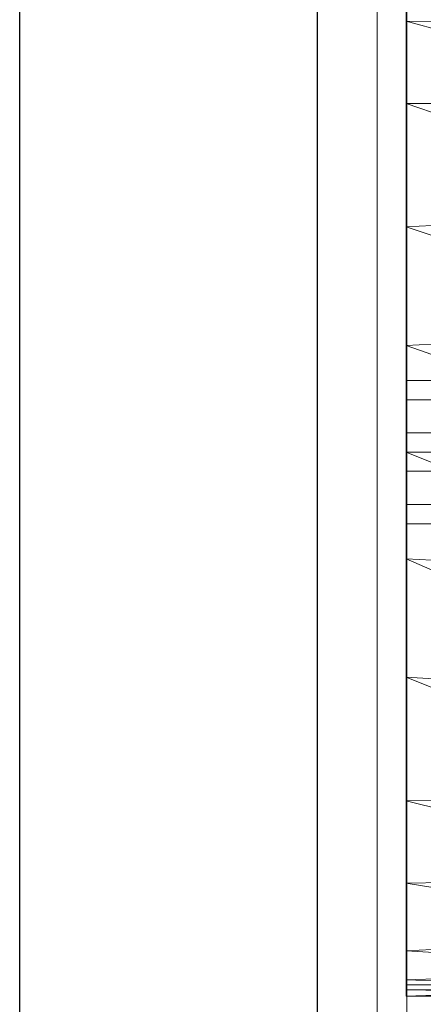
# Model space of a CAD drawing. Header units: metres. Extents: x 397.7 to 427.5, y 12.7 to 28.4.
# Tile 35 of 79: x 404.337 to 404.473, y 27.105 to 27.435. Entities that reach past the tile are written whole.
import ezdxf

# ---------------------------------------------------------------- set-up
doc = ezdxf.new("R2010")
doc.units = ezdxf.units.M
for name, color, linetype, lineweight in [('02_MOBILIARIO', 7, 'Continuous', 18), ('A-DETL-____-MBND', 7, 'Continuous', 18), ('A-GENM-____-OTLN', 7, 'Continuous', 18), ('A-WALL-____-MCUT', 7, 'Continuous', 25), ('A-WALL-____-OTLN', 7, 'Continuous', 25)]:
    doc.layers.add(name, color=color, linetype=linetype, lineweight=lineweight)

# ---------------------------------------------------------------- blocks, each defined once
blk = doc.blocks.new('Family - LONDR55-XX_ZZ-ARQ-CAA-M3D-Londres55-152769-05_TEL_P2')
at = {"layer": 'A-GENM-____-OTLN', "color": 253, "true_color": 0xaaaaaa}
for p, q in [((0.6, 0.03), (0, 0.03)), ((0.6, 0.03), (0, 0.03)), ((0.6, 0.01), (0, 0.01)), ((0, 0.01), (0.6, 0.01)), ((0, 0.01), (0.6, 0.01)), ((0, 0.01), (0.6, 0.01)), ((0, 0), (0.6, 0)), ((0.6, 0), (0, 0))]:
    blk.add_line(p, q, dxfattribs=at)
blk = doc.blocks.new('Family - Mirall P2-152770-05_TEL_P2')
blk.add_blockref('Family - LONDR55-XX_ZZ-ARQ-CAA-M3D-Londres55-152769-05_TEL_P2', (0, 0))
blk = doc.blocks.new('Family - Evans P2-153146-05_TEL_P2')
at = {"layer": 'A-WALL-____-MCUT', "color": 253, "true_color": 0xaaaaaa}
for p, q in [((4.54879, 0.1), (0, 0.1)), ((0, 0), (4.54879, 0))]:
    blk.add_line(p, q, dxfattribs=at)
at = {"layer": 'A-WALL-____-OTLN', "color": 253, "true_color": 0xaaaaaa}
for p, q in [((4.54879, 0.1), (0, 0.1)), ((0, 0), (4.54879, 0))]:
    blk.add_line(p, q, dxfattribs=at)
at = {"layer": 'A-WALL-____-OTLN', "color": 253, "lineweight": 18, "true_color": 0xaaaaaa}
blk.add_line((0, 0), (4.54879, 0), dxfattribs=at)
blk = doc.blocks.new('Family - Rentamans P2-153289-05_TEL_P2')
at = {"layer": 'A-DETL-____-MBND', "color": 253, "true_color": 0xaaaaaa}
for p, q in [((0, 0.36146), (0, 0.00406)), ((0, 0.35008), (0, 0.32734)), ((0, 0.32734), (0, 0.29972)), ((0.10273, 0.32574), (0, 0.32734)), ((0, 0.32734), (0.10273, 0.29924)), ((0, 0.29972), (0, 0.2583)), ((0.10273, 0.29924), (0, 0.29972)), ((0, 0.29972), (0.10273, 0.26415)), ((0.10273, 0.26415), (0, 0.2583)), ((0, 0.2583), (0, 0.2185)), ((0, 0.2583), (0.10273, 0.22395)), ((0.10273, 0.22395), (0, 0.2185)), ((0, 0.2185), (0, 0.18276)), ((0, 0.2185), (0.10273, 0.18276)), ((0, 0.20033), (0, 0.20676)), ((0, 0.20676), (0.02, 0.20676)), ((0, 0.20676), (0.02, 0.20676)), ((0, 0.20676), (0, 0.20033)), ((0, 0.20033), (0, 0.18919)), ((0.02, 0.20033), (0, 0.20033)), ((0, 0.18919), (0, 0.20033)), ((0, 0.20033), (0.02, 0.20033)), ((0, 0.18919), (0.02, 0.18919)), ((0, 0.18919), (0, 0.17633)), ((0, 0.17633), (0, 0.18919)), ((0, 0.18919), (0.02, 0.18919)), ((0, 0.18276), (0, 0.14702)), ((0, 0.18276), (0.10273, 0.14157)), ((0.10273, 0.18276), (0, 0.18276)), ((0, 0.17633), (0.02, 0.17633)), ((0, 0.17633), (0, 0.16519)), ((0, 0.16519), (0, 0.17633)), ((0, 0.17633), (0.02, 0.17633)), ((0, 0.16519), (0.02, 0.16519)), ((0, 0.16519), (0, 0.15876)), ((0, 0.15876), (0, 0.16519)), ((0, 0.16519), (0.02, 0.16519)), ((0, 0.15876), (0.02, 0.15876)), ((0, 0.15876), (0.02, 0.15876)), ((0, 0.14702), (0, 0.10722)), ((0.10273, 0.14157), (0, 0.14702)), ((0, 0.14702), (0.10273, 0.10137)), ((0, 0.10722), (0, 0.06579)), ((0.10273, 0.10137), (0, 0.10722)), ((0, 0.10722), (0.10273, 0.06628)), ((0.10273, 0.06628), (0, 0.06579)), ((0, 0.06579), (0, 0.03818)), ((0, 0.06579), (0.10273, 0.03978)), ((0.10273, 0.03978), (0, 0.03818)), ((0, 0.03818), (0, 0.01543)), ((0, 0.03818), (0.10273, 0.02147)), ((0.10273, 0.02147), (0, 0.01543)), ((0, 0.01543), (0, 0.00569)), ((0, 0.01543), (0.10273, 0.00966)), ((0.10273, 0.00966), (0, 0.00569)), ((0, 0.00569), (0, 0.00244)), ((0, 0.00569), (0.10273, 0.00269)), ((0, 0.00406), (0.10273, 0.00411)), ((0, 0.00026), (0.10273, 0.00411)), ((0, 0.00026), (0, 0.00406)), ((0.10273, 0.00269), (0, 0.00244)), ((0, 0.00244), (0, 0.00026)), ((0, 0.00244), (0.10273, 0)), ((0, 0.00026), (0.10273, 0))]:
    blk.add_line(p, q, dxfattribs=at)
blk = doc.blocks.new('LONDR55-XX_ZZ-ARQ-CAA-M3D-Londres55_ifc-1-05_TEL_P2')
at = {"layer": '02_MOBILIARIO', "color": 253, "lineweight": 18, "true_color": 0xaaaaaa}
blk.add_blockref('Family - Rentamans P2-153289-05_TEL_P2', (404.46677, 27.10751), dxfattribs=at)
at = {"layer": 'A-GENM-____-OTLN', "color": 253, "lineweight": 18, "true_color": 0xaaaaaa, "rotation": 90}
blk.add_blockref('Family - Mirall P2-152770-05_TEL_P2', (404.46698, 26.99052), dxfattribs=at)
at = {"layer": 'A-WALL-____-OTLN', "color": 253, "lineweight": 18, "true_color": 0xaaaaaa, "rotation": 90}
blk.add_blockref('Family - Evans P2-153146-05_TEL_P2', (404.43698, 23.51946), dxfattribs=at)

msp = doc.modelspace()

# ---------------------------------------------------------------- block references
at = {"lineweight": 5}
msp.add_blockref('LONDR55-XX_ZZ-ARQ-CAA-M3D-Londres55_ifc-1-05_TEL_P2', (0, 0), dxfattribs=at)

doc.saveas('drawing.dxf')
